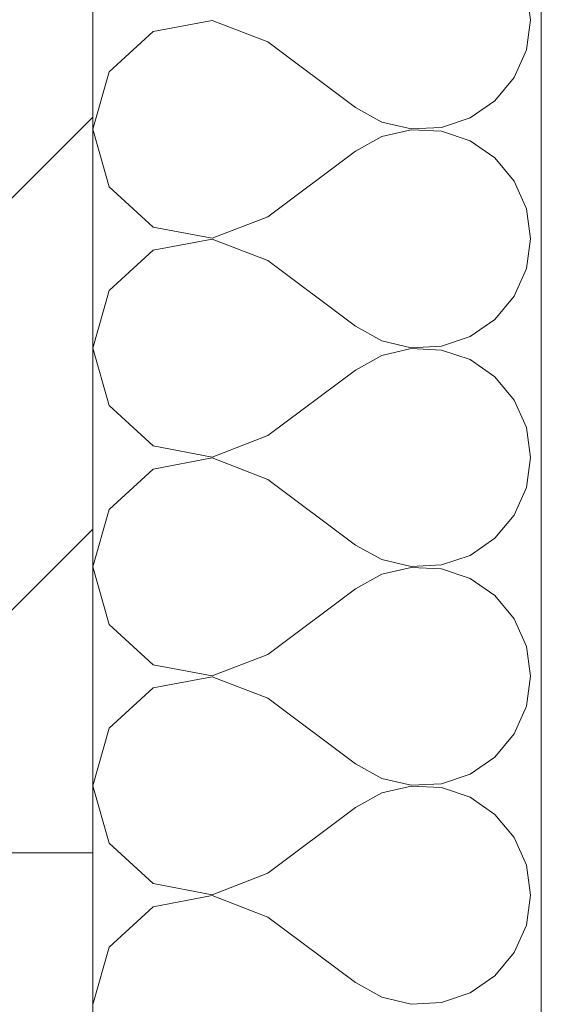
# Model space of a CAD drawing. Header units: metres. Extents: x -3.6 to 84.5, y -11 to 16.8.
# Tile 215 of 225: x 55.094 to 55.21, y -3.184 to -2.964. Entities that reach past the tile are written whole.
import ezdxf

# ---------------------------------------------------------------- set-up
doc = ezdxf.new("R2010")
doc.units = ezdxf.units.M
doc.header["$MEASUREMENT"] = 0
doc.linetypes.add('Wipeout_Contour', pattern=[1, 0, -1])
doc.layers.add('301 - Elemente.Linie', color=7, linetype='Continuous')
doc.layers.add('302 - Elemente.Schraffur', color=7, linetype='Continuous')

# ---------------------------------------------------------------- blocks, each defined once
blk = doc.blocks.new('*X2')
at = {"layer": '302 - Elemente.Schraffur', "color": 7, "linetype": 'Continuous', "lineweight": 5}
for p, q in [((55.20759, -2.96423), (55.20666, -2.95756)), ((55.13658, -2.96433), (55.12348, -2.9668)), ((55.14903, -2.96911), (55.13658, -2.96433)), ((55.20666, -2.97089), (55.20759, -2.96423)), ((55.12348, -2.9668), (55.11363, -2.9758)), ((55.14903, -2.96911), (55.16855, -2.98375)), ((55.20395, -2.97706), (55.20666, -2.97089)), ((55.11363, -2.9758), (55.10999, -2.98863)), ((55.19965, -2.98224), (55.20395, -2.97706)), ((55.16855, -2.98375), (55.17444, -2.98701)), ((55.1941, -2.98605), (55.19965, -2.98224)), ((55.18772, -2.9882), (55.1941, -2.98605)), ((55.10999, -2.98863), (55.11363, -3.00146)), ((55.17444, -2.98701), (55.181, -2.98853)), ((55.181, -2.98873), (55.17444, -2.99025)), ((55.181, -2.98853), (55.18772, -2.9882)), ((55.18772, -2.98905), (55.181, -2.98873)), ((55.17444, -2.99025), (55.16855, -2.99351)), ((55.1941, -2.9912), (55.18772, -2.98905)), ((55.19965, -2.99502), (55.1941, -2.9912)), ((55.14903, -3.00815), (55.16855, -2.99351)), ((55.20395, -3.0002), (55.19965, -2.99502)), ((55.11363, -3.00146), (55.12348, -3.01045)), ((55.20666, -3.00636), (55.20395, -3.0002)), ((55.20759, -3.01303), (55.20666, -3.00636)), ((55.13658, -3.01293), (55.14903, -3.00815)), ((55.12348, -3.01045), (55.13658, -3.01293)), ((55.13658, -3.01313), (55.12348, -3.0156)), ((55.14903, -3.01791), (55.13658, -3.01313)), ((55.20666, -3.0197), (55.20759, -3.01303)), ((55.12348, -3.0156), (55.11363, -3.0246)), ((55.14903, -3.01791), (55.16855, -3.03255)), ((55.20395, -3.02586), (55.20666, -3.0197)), ((55.11363, -3.0246), (55.10999, -3.03743)), ((55.19965, -3.03104), (55.20395, -3.02586)), ((55.16855, -3.03255), (55.17444, -3.03581)), ((55.1941, -3.03485), (55.19965, -3.03104)), ((55.18772, -3.037), (55.1941, -3.03485)), ((55.17444, -3.03581), (55.181, -3.03733)), ((55.181, -3.03733), (55.18772, -3.037)), ((55.10999, -3.03743), (55.11363, -3.05026)), ((55.17444, -3.03905), (55.16855, -3.04231)), ((55.181, -3.03753), (55.17444, -3.03905)), ((55.18772, -3.03785), (55.181, -3.03753)), ((55.1941, -3.04), (55.18772, -3.03785)), ((55.19965, -3.04382), (55.1941, -3.04)), ((55.14903, -3.05695), (55.16855, -3.04231)), ((55.20395, -3.049), (55.19965, -3.04382)), ((55.11363, -3.05026), (55.12348, -3.05925)), ((55.20666, -3.05516), (55.20395, -3.049)), ((55.20759, -3.06183), (55.20666, -3.05516)), ((55.13658, -3.06173), (55.14903, -3.05695)), ((55.12348, -3.05925), (55.13658, -3.06173)), ((55.13658, -3.06193), (55.12348, -3.0644)), ((55.14903, -3.06671), (55.13658, -3.06193)), ((55.20666, -3.0685), (55.20759, -3.06183)), ((55.12348, -3.0644), (55.11363, -3.0734)), ((55.14903, -3.06671), (55.16855, -3.08135)), ((55.20395, -3.07466), (55.20666, -3.0685)), ((55.11363, -3.0734), (55.10999, -3.08623)), ((55.19965, -3.07984), (55.20395, -3.07466)), ((55.1941, -3.08365), (55.19965, -3.07984)), ((55.16855, -3.08135), (55.17444, -3.08461)), ((55.17444, -3.08461), (55.181, -3.08613)), ((55.18772, -3.0858), (55.1941, -3.08365)), ((55.10999, -3.08623), (55.11363, -3.09906)), ((55.181, -3.08633), (55.17444, -3.08785)), ((55.181, -3.08613), (55.18772, -3.0858)), ((55.18772, -3.08665), (55.181, -3.08633)), ((55.1941, -3.0888), (55.18772, -3.08665)), ((55.17444, -3.08785), (55.16855, -3.09111)), ((55.19965, -3.09262), (55.1941, -3.0888)), ((55.14903, -3.10575), (55.16855, -3.09111)), ((55.20395, -3.0978), (55.19965, -3.09262)), ((55.20666, -3.10396), (55.20395, -3.0978)), ((55.11363, -3.09906), (55.12348, -3.10805)), ((55.20759, -3.11063), (55.20666, -3.10396)), ((55.13658, -3.11053), (55.14903, -3.10575)), ((55.12348, -3.10805), (55.13658, -3.11053)), ((55.13658, -3.11073), (55.12348, -3.1132)), ((55.14903, -3.11551), (55.13658, -3.11073)), ((55.20666, -3.1173), (55.20759, -3.11063)), ((55.12348, -3.1132), (55.11363, -3.1222)), ((55.14903, -3.11551), (55.16855, -3.13015)), ((55.20395, -3.12346), (55.20666, -3.1173)), ((55.11363, -3.1222), (55.10999, -3.13503)), ((55.19965, -3.12864), (55.20395, -3.12346)), ((55.1941, -3.13245), (55.19965, -3.12864)), ((55.16855, -3.13015), (55.17444, -3.13341)), ((55.17444, -3.13341), (55.181, -3.13493)), ((55.18772, -3.1346), (55.1941, -3.13245)), ((55.10999, -3.13503), (55.11363, -3.14786)), ((55.181, -3.13513), (55.17444, -3.13665)), ((55.181, -3.13493), (55.18772, -3.1346)), ((55.18772, -3.13545), (55.181, -3.13513)), ((55.1941, -3.13761), (55.18772, -3.13545)), ((55.17444, -3.13665), (55.16855, -3.13991)), ((55.19965, -3.14142), (55.1941, -3.13761)), ((55.14903, -3.15455), (55.16855, -3.13991)), ((55.20395, -3.1466), (55.19965, -3.14142)), ((55.20666, -3.15276), (55.20395, -3.1466)), ((55.11363, -3.14786), (55.12348, -3.15685)), ((55.20759, -3.15943), (55.20666, -3.15276)), ((55.13658, -3.15933), (55.14903, -3.15455)), ((55.12348, -3.15685), (55.13658, -3.15933)), ((55.13658, -3.15953), (55.12348, -3.16201)), ((55.14903, -3.16431), (55.13658, -3.15953)), ((55.20666, -3.1661), (55.20759, -3.15943)), ((55.12348, -3.16201), (55.11363, -3.171)), ((55.14903, -3.16431), (55.16855, -3.17895)), ((55.20395, -3.17226), (55.20666, -3.1661)), ((55.11363, -3.171), (55.10999, -3.18383)), ((55.19965, -3.17744), (55.20395, -3.17226)), ((55.1941, -3.18125), (55.19965, -3.17744)), ((55.16855, -3.17895), (55.17444, -3.18221)), ((55.18772, -3.18341), (55.1941, -3.18125)), ((55.17444, -3.18221), (55.181, -3.18373)), ((55.181, -3.18373), (55.18772, -3.18341))]:
    blk.add_line(p, q, dxfattribs=at)

msp = doc.modelspace()

# ---------------------------------------------------------------- hatches: boundary and pattern name
at = {"layer": '302 - Elemente.Schraffur', "linetype": 'Continuous', "lineweight": 5}
h = msp.add_hatch(dxfattribs=at)
h.set_pattern_fill('Beton__Stahlbeton_0001', style=0, pattern_type=2)
h.set_pattern_definition([(45, (0, 0), (-0.08485281, 0.08485281), []), (45, (-0.04243, 0.04243), (-0.08485281, 0.08485281), [0.09, -0.03])])
h.paths.add_polyline_path([(54.86999, -4.485), (54.88999, -4.485), (54.95999, -4.485), (54.95999, -4.535), (55.10999, -4.535), (55.10999, -3.15), (54.86999, -3.15)])

# ---------------------------------------------------------------- linework, layer by layer
at = {"layer": '301 - Elemente.Linie', "color": 7, "linetype": 'Continuous', "lineweight": 13}
msp.add_line((55.20999, -3.3), (55.20999, -3.16), dxfattribs=at)
for points in [[(55.20999, -3.15), (55.20999, -1.65887)], [(55.20999, -3.15), (55.20999, -1.65887)], [(55.20999, -3.15), (55.20999, -1.65887)], [(55.20999, -3.15), (55.20999, -1.65887)], [(55.20999, -3.15), (55.20999, -1.65887)], [(55.20999, -3.15), (55.20999, -1.65887)], [(55.20999, -3.15), (55.20999, -1.65887)], [(55.20999, -3.15), (55.20999, -1.65887)], [(55.20999, -3.15), (55.20999, -1.65887)], [(55.20999, -3.15), (55.20999, -1.65887)], [(55.20999, -3.16), (55.20999, -3.15)], [(55.20999, -3.16), (55.20999, -3.15)], [(55.20999, -3.16), (55.20999, -3.15)], [(55.20999, -3.16), (55.20999, -3.15)], [(55.20999, -3.16), (55.20999, -3.15)]]:
    msp.add_lwpolyline(points, dxfattribs=at)

# ---------------------------------------------------------------- block references
at = {"layer": '302 - Elemente.Schraffur', "color": 7, "linetype": 'Continuous', "lineweight": 5}
msp.add_blockref('*X2', (0, 0), dxfattribs=at)

# ---------------------------------------------------------------- next in the draw order: wipeouts: each hides what was drawn before it
at = {"color": 254, "linetype": 'Wipeout_Contour', "lineweight": 0, "ltscale": 220.200736}
msp.add_wipeout([(54.86999, -3.15), (55.10999, -3.15), (55.10999, -1.65887), (54.86999, -1.65887)], dxfattribs=at).dxf.layer = '302 - Elemente.Schraffur'

# ---------------------------------------------------------------- next in the draw order: hatches: boundary and pattern name
at = {"layer": '302 - Elemente.Schraffur', "linetype": 'Continuous', "lineweight": 5}
h = msp.add_hatch(dxfattribs=at)
h.set_pattern_fill('MW_Kalksandstein_0001', style=0, pattern_type=2)
h.set_pattern_definition([(45, (0, 0), (-0.04596194, 0.04596194), [])])
h.paths.add_polyline_path([(54.86999, -3.15), (55.10999, -3.15), (55.10999, -1.65887), (54.86999, -1.65887)])

# ---------------------------------------------------------------- next in the draw order: linework, layer by layer
at = {"layer": '301 - Elemente.Linie', "color": 7, "linetype": 'Continuous', "lineweight": 13}
msp.add_line((55.10999, -3.15), (54.85999, -3.15), dxfattribs=at)
at = {"layer": '301 - Elemente.Linie', "color": 7, "linetype": 'Continuous', "lineweight": 18}
msp.add_line((55.10999, -4.535), (55.10999, -3.15), dxfattribs=at)
for points in [[(55.10999, -3.15), (55.10999, 0.005)], [(55.10999, -3.15), (55.10999, -1.65887)], [(55.10999, -3.15), (55.10999, -1.65887)], [(55.10999, -3.15), (55.10999, -1.65887)], [(55.10999, -3.15), (55.10999, -1.65887)], [(55.10999, -3.15), (55.10999, -1.65887)], [(55.10999, -3.15), (55.10999, -1.65887)], [(55.10999, -3.15), (55.10999, -1.65887)], [(55.10999, -3.15), (55.10999, -1.65887)]]:
    msp.add_lwpolyline(points, dxfattribs=at)

doc.saveas('drawing.dxf')
